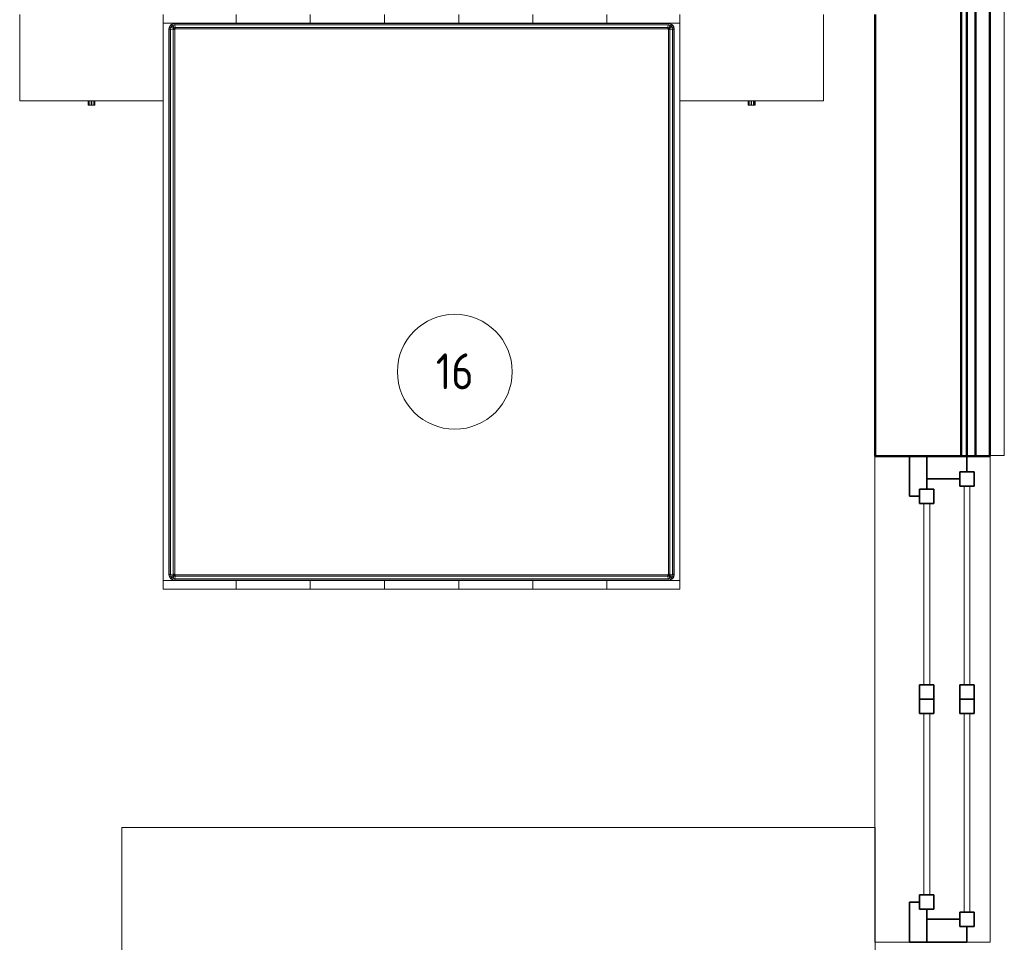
# Model space of a CAD drawing. Header units: millimetres. Extents: x -121 to 21670, y 1231 to 39176.
# Tile 44 of 44: x 17246 to 20676, y 30438 to 33650. Entities that reach past the tile are written whole.
import ezdxf

# ---------------------------------------------------------------- set-up
doc = ezdxf.new("R2010")
doc.units = ezdxf.units.MM
for name, color, linetype, lineweight in [('A-AREA-____-IDEN', 2, 'Continuous', 20), ('A-GENM-____-MCUT', 13, 'Continuous', 50), ('A-GENM-____-OTLN', 13, 'Continuous', 20), ('A-GLAZ-____-MCUT', 151, 'Continuous', 35), ('A-GLAZ-____-OTLN', 151, 'Continuous', 20), ('A-PART-____-MCUT', 2, 'Continuous', 50), ('A-PART-____-OTLN', 2, 'Continuous', 20), ('A-WALL-____-MCUT', 113, 'Continuous', 50), ('A-WALL-____-OTLN', 113, 'Continuous', 20), ('I-FURN-____-OTLN', 30, 'Continuous', 20)]:
    doc.layers.add(name, color=color, linetype=linetype, lineweight=lineweight)
doc.styles.add('GOST Common_1', font='GOST_Common.ttf', dxfattribs={"width": 0.9, "height": 125})

# ---------------------------------------------------------------- blocks, each defined once
blk = doc.blocks.new('Прямая форма - V line-610360-В_Этаж 02_Канализация')
at = {"layer": 'A-GLAZ-____-MCUT', "color": 53}
for p, q in [((105, -55), (55, -55)), ((55, -55), (55, -105)), ((105, -105), (105, -55)), ((846.6, -55), (796.6, -55)), ((796.6, -55), (796.6, -105)), ((846.6, -105), (846.6, -55)), ((896.6, -55), (846.6, -55)), ((846.6, -55), (846.6, -105)), ((896.6, -105), (896.6, -55)), ((1638.1, -55), (1588.1, -55)), ((1588.1, -55), (1588.1, -105)), ((1638.1, -105), (1638.1, -55)), ((55, -80), (0, -80)), ((0, -80), (0, -220)), ((55, -105), (55, -80)), ((1693.1, -80), (1638.1, -80)), ((1638.1, -80), (1638.1, -105)), ((1693.1, -220), (1693.1, -80)), ((55, -105), (105, -105)), ((80, -105), (55, -105)), ((80, -220), (80, -105)), ((796.6, -105), (846.6, -105)), ((846.6, -105), (896.6, -105)), ((1588.1, -105), (1638.1, -105)), ((1613.1, -105), (1613.1, -220)), ((1638.1, -105), (1613.1, -105)), ((165, -195), (115, -195)), ((115, -195), (115, -245)), ((165, -245), (165, -195)), ((846.6, -195), (796.6, -195)), ((796.6, -195), (796.6, -245)), ((896.6, -195), (846.6, -195)), ((846.6, -195), (846.6, -245)), ((846.6, -245), (846.6, -195)), ((896.6, -245), (896.6, -195)), ((1578.1, -195), (1528.1, -195)), ((1528.1, -195), (1528.1, -245)), ((1578.1, -245), (1578.1, -195)), ((0, -220), (80, -220)), ((115, -220), (0, -220)), ((0, -220), (0, -280)), ((115, -245), (115, -220)), ((1693.1, -220), (1578.1, -220)), ((1578.1, -220), (1578.1, -245)), ((1613.1, -220), (1693.1, -220)), ((1693.1, -280), (1693.1, -220)), ((115, -245), (165, -245)), ((140, -245), (115, -245)), ((140, -280), (140, -245)), ((796.6, -245), (846.6, -245)), ((846.6, -245), (896.6, -245)), ((1528.1, -245), (1578.1, -245)), ((1553.1, -245), (1553.1, -280)), ((1578.1, -245), (1553.1, -245)), ((0, -280), (140, -280)), ((1553.1, -280), (1693.1, -280))]:
    blk.add_line(p, q, dxfattribs=at)
at = {"layer": 'A-GLAZ-____-OTLN', "color": 253}
for p, q in [((796.6, -70), (105, -70)), ((105, -90), (796.6, -90)), ((1588.1, -70), (896.6, -70)), ((896.6, -90), (1588.1, -90)), ((796.6, -210), (165, -210)), ((165, -230), (796.6, -230)), ((1528.1, -210), (896.6, -210)), ((896.6, -230), (1528.1, -230))]:
    blk.add_line(p, q, dxfattribs=at)
blk = doc.blocks.new('Прямая форма - ფ2-610361-В_Этаж 02_Канализация')
blk.add_blockref('Прямая форма - V line-610360-В_Этаж 02_Канализация', (0, 0))
blk = doc.blocks.new('Прямая форма - V line-610911-В_Этаж 02_Канализация')
at = {"layer": 'I-FURN-____-OTLN', "color": 253}
for p, q in [((-645.4, -30), (-645.4, 0)), ((-645.4, -30), (-645.4, 0)), ((-388.3, -30), (-388.3, 0)), ((-388.3, -30), (-388.3, 0)), ((-129.6, -30), (-129.6, 0)), ((-129.6, -30), (-129.6, 0)), ((129.6, -30), (129.6, 0)), ((129.6, -30), (129.6, 0)), ((388.3, -30), (388.3, 0)), ((388.3, -30), (388.3, 0)), ((645.4, -30), (645.4, 0)), ((645.4, -30), (645.4, 0)), ((900, 0), (900, -300)), ((-1400, 0), (-1400, -300)), ((-900, 0), (-900, -300)), ((-645.4, -30), (-900, -30)), ((-900, -30), (-645.4, -30)), ((-874.1, -35.9), (-867.7, -31.5)), ((-873.7, -36.3), (-867.4, -32.2)), ((-867.7, -31.5), (-860, -30)), ((-867.4, -32.2), (-867.7, -31.5)), ((-867.4, -32.2), (-859.9, -30.7)), ((-865.4, -37), (-867.4, -32.2)), ((-859.9, -30.7), (-860, -30)), ((-859.9, -30.7), (859.9, -30.7)), ((-859.4, -35.9), (-859.9, -30.7)), ((-388.3, -30), (-645.4, -30)), ((-645.4, -30), (-388.3, -30)), ((-129.6, -30), (-388.3, -30)), ((-388.3, -30), (-129.6, -30)), ((129.6, -30), (-129.6, -30)), ((-129.6, -30), (129.6, -30)), ((388.3, -30), (129.6, -30)), ((129.6, -30), (388.3, -30)), ((645.4, -30), (388.3, -30)), ((388.3, -30), (645.4, -30)), ((900, -30), (645.4, -30)), ((645.4, -30), (900, -30)), ((859.4, -35.9), (859.9, -30.7)), ((859.9, -30.7), (860, -30)), ((859.9, -30.7), (867.4, -32.2)), ((860, -30), (867.7, -31.5)), ((865.4, -37), (867.4, -32.2)), ((867.4, -32.2), (867.7, -31.5)), ((867.4, -32.2), (873.7, -36.3)), ((867.7, -31.5), (874.1, -35.9)), ((1400, 0), (1400, -300)), ((-880, -50), (-878.5, -42.3)), ((-880, -1950), (-880, -50)), ((-879.3, -50.1), (-880, -50)), ((-879.3, -50.1), (-877.8, -42.6)), ((-879.3, -1949.9), (-879.3, -50.1)), ((-874.1, -50.6), (-879.3, -50.1)), ((-878.5, -42.3), (-874.1, -35.9)), ((-877.8, -42.6), (-878.5, -42.3)), ((-877.8, -42.6), (-873.7, -36.3)), ((-873, -44.6), (-877.8, -42.6)), ((-873.7, -36.3), (-874.1, -35.9)), ((-874.1, -50.6), (-873, -44.6)), ((-874.1, -1949.4), (-874.1, -50.6)), ((-865.2, -51.5), (-874.1, -50.6)), ((-869.9, -40.1), (-873.7, -36.3)), ((-873, -44.6), (-869.9, -40.1)), ((-864.5, -48.1), (-873, -44.6)), ((-869.9, -40.1), (-865.4, -37)), ((-863.5, -46.5), (-869.9, -40.1)), ((-865.4, -37), (-859.4, -35.9)), ((-861.9, -45.5), (-865.4, -37)), ((-865.2, -51.5), (-864.5, -48.1)), ((-865.2, -1948.5), (-865.2, -51.5)), ((-860, -52), (-865.2, -51.5)), ((-864.5, -48.1), (-863.5, -46.5)), ((-860, -50), (-864.5, -48.1)), ((-863.5, -46.5), (-861.9, -45.5)), ((-860, -50), (-863.5, -46.5)), ((-861.9, -45.5), (-858.5, -44.8)), ((-860, -50), (-861.9, -45.5)), ((-859.7, -50.3), (-860, -50)), ((-860, -52), (-859.7, -50.3)), ((-860, -1948), (-860, -52)), ((-859.7, -50.3), (-858, -50)), ((-859.4, -35.9), (859.4, -35.9)), ((-858.5, -44.8), (-859.4, -35.9)), ((-858.5, -44.8), (858.5, -44.8)), ((-858, -50), (-858.5, -44.8)), ((-858, -50), (858, -50)), ((858, -50), (858.5, -44.8)), ((858, -50), (859.7, -50.3)), ((858.5, -44.8), (859.4, -35.9)), ((858.5, -44.8), (861.9, -45.5)), ((859.4, -35.9), (865.4, -37)), ((859.7, -50.3), (860, -50)), ((859.7, -50.3), (860, -52)), ((860, -50), (861.9, -45.5)), ((860, -50), (863.5, -46.5)), ((860, -50), (864.5, -48.1)), ((860, -52), (865.2, -51.5)), ((860, -52), (860, -1948)), ((861.9, -45.5), (865.4, -37)), ((861.9, -45.5), (863.5, -46.5)), ((863.5, -46.5), (869.9, -40.1)), ((863.5, -46.5), (864.5, -48.1)), ((864.5, -48.1), (873, -44.6)), ((864.5, -48.1), (865.2, -51.5)), ((865.2, -51.5), (874.1, -50.6)), ((865.2, -51.5), (865.2, -1948.5)), ((865.4, -37), (869.9, -40.1)), ((869.9, -40.1), (873.7, -36.3)), ((869.9, -40.1), (873, -44.6)), ((873, -44.6), (877.8, -42.6)), ((873, -44.6), (874.1, -50.6)), ((873.7, -36.3), (874.1, -35.9)), ((873.7, -36.3), (877.8, -42.6)), ((874.1, -35.9), (878.5, -42.3)), ((874.1, -50.6), (879.3, -50.1)), ((874.1, -50.6), (874.1, -1949.4)), ((877.8, -42.6), (878.5, -42.3)), ((877.8, -42.6), (879.3, -50.1)), ((878.5, -42.3), (880, -50)), ((879.3, -50.1), (880, -50)), ((879.3, -50.1), (879.3, -1949.9)), ((880, -50), (880, -1950)), ((-1400, -300), (-900, -300)), ((-1162, -315), (-1162, -300)), ((-1160.4, -315), (-1160.4, -300)), ((-1156, -315), (-1156, -300)), ((-1150, -315), (-1150, -300)), ((-1144, -315), (-1144, -300)), ((-1139.6, -315), (-1139.6, -300)), ((-1138, -315), (-1138, -300)), ((-900, -1970), (-900, -300)), ((900, -300), (900, -1970)), ((900, -300), (1400, -300)), ((1138, -315), (1138, -300)), ((1139.6, -315), (1139.6, -300)), ((1144, -315), (1144, -300)), ((1150, -315), (1150, -300)), ((1156, -315), (1156, -300)), ((1160.4, -315), (1160.4, -300)), ((1162, -315), (1162, -300)), ((-1162, -315), (-1160.4, -315)), ((-1160.4, -315), (-1156, -315)), ((-1156, -315), (-1150, -315)), ((-1150, -315), (-1144, -315)), ((-1144, -315), (-1139.6, -315)), ((-1139.6, -315), (-1138, -315)), ((1138, -315), (1139.6, -315)), ((1139.6, -315), (1144, -315)), ((1144, -315), (1150, -315)), ((1150, -315), (1156, -315)), ((1156, -315), (1160.4, -315)), ((1160.4, -315), (1162, -315)), ((-879.3, -1949.9), (-880, -1950)), ((-878.5, -1957.7), (-880, -1950)), ((-874.1, -1949.4), (-879.3, -1949.9)), ((-877.8, -1957.4), (-879.3, -1949.9)), ((-865.2, -1948.5), (-874.1, -1949.4)), ((-873, -1955.4), (-874.1, -1949.4)), ((-864.5, -1951.9), (-873, -1955.4)), ((-863.5, -1953.5), (-869.9, -1959.9)), ((-861.9, -1954.5), (-865.4, -1963)), ((-860, -1948), (-865.2, -1948.5)), ((-864.5, -1951.9), (-865.2, -1948.5)), ((-860, -1950), (-864.5, -1951.9)), ((-863.5, -1953.5), (-864.5, -1951.9)), ((-860, -1950), (-863.5, -1953.5)), ((-861.9, -1954.5), (-863.5, -1953.5)), ((-860, -1950), (-861.9, -1954.5)), ((-858.5, -1955.2), (-861.9, -1954.5)), ((-859.7, -1949.7), (-860, -1948)), ((-859.7, -1949.7), (-860, -1950)), ((-858, -1950), (-859.7, -1949.7)), ((-858.5, -1955.2), (-859.4, -1964.1)), ((-858, -1950), (-858.5, -1955.2)), ((858.5, -1955.2), (-858.5, -1955.2)), ((858, -1950), (-858, -1950)), ((859.7, -1949.7), (858, -1950)), ((858, -1950), (858.5, -1955.2)), ((861.9, -1954.5), (858.5, -1955.2)), ((858.5, -1955.2), (859.4, -1964.1)), ((860, -1948), (859.7, -1949.7)), ((859.7, -1949.7), (860, -1950)), ((865.2, -1948.5), (860, -1948)), ((860, -1950), (864.5, -1951.9)), ((860, -1950), (863.5, -1953.5)), ((860, -1950), (861.9, -1954.5)), ((863.5, -1953.5), (861.9, -1954.5)), ((861.9, -1954.5), (865.4, -1963)), ((864.5, -1951.9), (863.5, -1953.5)), ((863.5, -1953.5), (869.9, -1959.9)), ((865.2, -1948.5), (864.5, -1951.9)), ((864.5, -1951.9), (873, -1955.4)), ((874.1, -1949.4), (865.2, -1948.5)), ((874.1, -1949.4), (873, -1955.4)), ((879.3, -1949.9), (874.1, -1949.4)), ((879.3, -1949.9), (877.8, -1957.4)), ((880, -1950), (878.5, -1957.7)), ((880, -1950), (879.3, -1949.9)), ((-645.4, -1970), (-900, -1970)), ((-900, -2000), (-900, -1970)), ((-900, -1970), (-645.4, -1970)), ((-900, -2000), (-900, -1970)), ((-877.8, -1957.4), (-878.5, -1957.7)), ((-874.1, -1964.1), (-878.5, -1957.7)), ((-873, -1955.4), (-877.8, -1957.4)), ((-873.7, -1963.7), (-877.8, -1957.4)), ((-873.7, -1963.7), (-874.1, -1964.1)), ((-867.7, -1968.5), (-874.1, -1964.1)), ((-869.9, -1959.9), (-873.7, -1963.7)), ((-867.4, -1967.8), (-873.7, -1963.7)), ((-869.9, -1959.9), (-873, -1955.4)), ((-865.4, -1963), (-869.9, -1959.9)), ((-867.4, -1967.8), (-867.7, -1968.5)), ((-860, -1970), (-867.7, -1968.5)), ((-865.4, -1963), (-867.4, -1967.8)), ((-859.9, -1969.3), (-867.4, -1967.8)), ((-859.4, -1964.1), (-865.4, -1963)), ((-859.9, -1969.3), (-860, -1970)), ((-859.4, -1964.1), (-859.9, -1969.3)), ((859.9, -1969.3), (-859.9, -1969.3)), ((859.4, -1964.1), (-859.4, -1964.1)), ((-645.4, -1970), (-388.3, -1970)), ((-645.4, -2000), (-645.4, -1970)), ((-645.4, -1970), (-388.3, -1970)), ((-645.4, -2000), (-645.4, -1970)), ((-388.3, -1970), (-129.6, -1970)), ((-388.3, -2000), (-388.3, -1970)), ((-388.3, -1970), (-129.6, -1970)), ((-388.3, -2000), (-388.3, -1970)), ((-129.6, -1970), (129.6, -1970)), ((-129.6, -2000), (-129.6, -1970)), ((-129.6, -1970), (129.6, -1970)), ((-129.6, -2000), (-129.6, -1970)), ((129.6, -1970), (388.3, -1970)), ((129.6, -2000), (129.6, -1970)), ((129.6, -1970), (388.3, -1970)), ((129.6, -2000), (129.6, -1970)), ((388.3, -1970), (645.4, -1970)), ((388.3, -2000), (388.3, -1970)), ((388.3, -1970), (645.4, -1970)), ((388.3, -2000), (388.3, -1970)), ((645.4, -1970), (900, -1970)), ((645.4, -2000), (645.4, -1970)), ((645.4, -1970), (900, -1970)), ((645.4, -2000), (645.4, -1970)), ((865.4, -1963), (859.4, -1964.1)), ((859.4, -1964.1), (859.9, -1969.3)), ((867.4, -1967.8), (859.9, -1969.3)), ((859.9, -1969.3), (860, -1970)), ((867.7, -1968.5), (860, -1970)), ((869.9, -1959.9), (865.4, -1963)), ((865.4, -1963), (867.4, -1967.8)), ((873.7, -1963.7), (867.4, -1967.8)), ((867.4, -1967.8), (867.7, -1968.5)), ((874.1, -1964.1), (867.7, -1968.5)), ((873, -1955.4), (869.9, -1959.9)), ((869.9, -1959.9), (873.7, -1963.7)), ((873, -1955.4), (877.8, -1957.4)), ((877.8, -1957.4), (873.7, -1963.7)), ((873.7, -1963.7), (874.1, -1964.1)), ((878.5, -1957.7), (874.1, -1964.1)), ((877.8, -1957.4), (878.5, -1957.7)), ((900, -2000), (900, -1970)), ((900, -2000), (900, -1970)), ((-645.4, -2000), (-900, -2000)), ((-900, -2000), (-645.4, -2000)), ((-388.3, -2000), (-645.4, -2000)), ((-645.4, -2000), (-388.3, -2000)), ((-129.6, -2000), (-388.3, -2000)), ((-388.3, -2000), (-129.6, -2000)), ((129.6, -2000), (-129.6, -2000)), ((-129.6, -2000), (129.6, -2000)), ((388.3, -2000), (129.6, -2000)), ((129.6, -2000), (388.3, -2000)), ((645.4, -2000), (388.3, -2000)), ((388.3, -2000), (645.4, -2000)), ((900, -2000), (645.4, -2000)), ((645.4, -2000), (900, -2000))]:
    blk.add_line(p, q, dxfattribs=at)
blk = doc.blocks.new('Прямая форма - FU - 059-610912-В_Этаж 02_Канализация')
blk.add_blockref('Прямая форма - V line-610911-В_Этаж 02_Канализация', (0, 0))
blk = doc.blocks.new('Прямая форма - Gypsum Plasterboard - Waterproof-611012-В_Этаж 02_Канализация')
at = {"layer": 'A-WALL-____-MCUT', "color": 9}
for p, q in [((7184.9, 50), (3493.1, 50)), ((3493.1, 50), (3493.1, 0)), ((3493.1, 0), (7184.9, 0))]:
    blk.add_line(p, q, dxfattribs=at)
blk = doc.blocks.new('Прямая форма - Insulation - Thermal Break-611013-В_Этаж 02_Канализация')
at = {"layer": 'A-WALL-____-MCUT', "color": 9}
for p, q in [((7184.9, 80), (3493.1, 80)), ((3493.1, 80), (3493.1, 50)), ((3493.1, 50), (7184.9, 50))]:
    blk.add_line(p, q, dxfattribs=at)
blk = doc.blocks.new('Прямая форма - Masonry Block - Structural-611014-В_Этаж 02_Канализация')
at = {"layer": 'A-WALL-____-MCUT', "color": 9}
for p, q in [((5030, 400), (3493.1, 400)), ((3493.1, 400), (3493.1, 100)), ((3493.1, 100), (5030, 100))]:
    blk.add_line(p, q, dxfattribs=at)
blk = doc.blocks.new('Прямая форма - Concrete - Structural-611015-В_Этаж 02_Канализация')
at = {"layer": 'A-WALL-____-MCUT', "color": 9}
for p, q in [((7184.9, 100), (3493.1, 100)), ((3493.1, 100), (3493.1, 80)), ((3493.1, 80), (7184.9, 80))]:
    blk.add_line(p, q, dxfattribs=at)
blk = doc.blocks.new('Прямая форма - SW - 004-611016-В_Этаж 02_Канализация')
for name in ['Прямая форма - Masonry Block - Structural-611014-В_Этаж 02_Канализация', 'Прямая форма - Concrete - Structural-611015-В_Этаж 02_Канализация', 'Прямая форма - Insulation - Thermal Break-611013-В_Этаж 02_Канализация', 'Прямая форма - Gypsum Plasterboard - Waterproof-611012-В_Этаж 02_Канализация']:
    blk.add_blockref(name, (0, 0))
blk = doc.blocks.new('Family - ფ2-611018-В_Этаж 02_Канализация')
at = {"layer": 'A-GENM-____-MCUT', "lineweight": 9}
for p, q in [((-846.6, 401), (-846.6, 280)), ((846.6, 401), (-846.6, 401)), ((846.6, 280), (846.6, 401)), ((-846.6, 280), (-846.6, -1)), ((846.6, -1), (846.6, 280)), ((-846.6, -1), (846.6, -1))]:
    blk.add_line(p, q, dxfattribs=at)
blk = doc.blocks.new('Family - Gypsum Plasterboard - Waterproof-611020-В_Этаж 02_Канализация')
at = {"layer": 'A-PART-____-MCUT', "color": 9}
for p, q in [((7184.9, 50), (3493.1, 50)), ((3493.1, 50), (3493.1, 0)), ((3493.1, 0), (7184.9, 0))]:
    blk.add_line(p, q, dxfattribs=at)
blk = doc.blocks.new('Family - Insulation - Thermal Break-611022-В_Этаж 02_Канализация')
at = {"layer": 'A-PART-____-MCUT', "color": 9}
for p, q in [((7184.9, 80), (3493.1, 80)), ((3493.1, 80), (3493.1, 50)), ((3493.1, 50), (7184.9, 50))]:
    blk.add_line(p, q, dxfattribs=at)
blk = doc.blocks.new('Family - Masonry Block - Structural-611024-В_Этаж 02_Канализация')
at = {"layer": 'A-PART-____-MCUT', "color": 9}
for p, q in [((5030, 400), (3493.1, 400)), ((3493.1, 400), (3493.1, 100)), ((3493.1, 100), (5030, 100))]:
    blk.add_line(p, q, dxfattribs=at)
blk = doc.blocks.new('Family - Concrete - Structural-611028-В_Этаж 02_Канализация')
at = {"layer": 'A-PART-____-MCUT', "color": 9}
for p, q in [((7184.9, 100), (3493.1, 100)), ((3493.1, 100), (3493.1, 80)), ((3493.1, 80), (7184.9, 80))]:
    blk.add_line(p, q, dxfattribs=at)
blk = doc.blocks.new('Family - OP - 005-611152-В_Этаж 02_Канализация')
at = {"layer": 'A-GENM-____-MCUT', "lineweight": 9}
for p, q in [((40303.2, 30837.6), (37678.2, 30837.6)), ((37678.2, 30837.6), (37678.2, 29637.6)), ((40303.2, 29637.6), (40303.2, 30837.6)), ((37678.2, 29637.6), (40303.2, 29637.6))]:
    blk.add_line(p, q, dxfattribs=at)
blk = doc.blocks.new('Прямая форма - V line-612828-В_Этаж 02_Канализация')
at = {"layer": 'A-GENM-____-MCUT', "lineweight": 9}
for p, q in [((40728.4, 35504.2), (40703.2, 35504.2)), ((40703.2, 35504.2), (40703.2, 32132.5)), ((40753.2, 35504.2), (40728.4, 35504.2)), ((40753.2, 32132.5), (40753.2, 35504.2)), ((40703.2, 32132.5), (40753.2, 32132.5))]:
    blk.add_line(p, q, dxfattribs=at)
blk = doc.blocks.new('Прямая форма - SLA - 004-612829-В_Этаж 02_Канализация')
blk.add_blockref('Прямая форма - V line-612828-В_Этаж 02_Канализация', (0, 0))
blk = doc.blocks.new('V line_ifc_RVT-1-В_Этаж 02_Канализация')
at = {"layer": 'A-GENM-____-OTLN', "color": 253, "lineweight": 20}
for name in ['Прямая форма - SLA - 004-612829-В_Этаж 02_Канализация', 'Family - OP - 005-611152-В_Этаж 02_Канализация']:
    blk.add_blockref(name, (0, 0), dxfattribs=at)
at = {"layer": 'A-GENM-____-OTLN', "color": 253, "lineweight": 20, "rotation": 90}
blk.add_blockref('Family - ფ2-611018-В_Этаж 02_Канализация', (40703.2, 31284.2), dxfattribs=at)
at = {"layer": 'A-GLAZ-____-OTLN', "color": 253, "lineweight": 20, "rotation": 270}
blk.add_blockref('Прямая форма - ფ2-610361-В_Этаж 02_Канализация', (40703.2, 32130.8), dxfattribs=at)
at = {"layer": 'A-PART-____-OTLN', "color": 253, "lineweight": 20, "rotation": 90}
for name in ['Family - Concrete - Structural-611028-В_Этаж 02_Канализация', 'Family - Insulation - Thermal Break-611022-В_Этаж 02_Канализация', 'Family - Gypsum Plasterboard - Waterproof-611020-В_Этаж 02_Канализация', 'Family - Masonry Block - Structural-611024-В_Этаж 02_Канализация']:
    blk.add_blockref(name, (40703.2, 28637.6), dxfattribs=at)
at = {"layer": 'A-WALL-____-OTLN', "color": 253, "lineweight": 20, "rotation": 90}
blk.add_blockref('Прямая форма - SW - 004-611016-В_Этаж 02_Канализация', (40703.2, 28637.6), dxfattribs=at)
at = {"layer": 'I-FURN-____-OTLN', "color": 253, "lineweight": 20}
blk.add_blockref('Прямая форма - FU - 059-610912-В_Этаж 02_Канализация', (38722.9, 33667.6), dxfattribs=at)
blk = doc.blocks.new('ADSK_M_Помещения - Номер-1471236-В_Этаж 02_Канализация')
at = {"layer": 'A-AREA-____-IDEN'}
blk.add_circle((0, 0), 4, dxfattribs=at)

msp = doc.modelspace()

# ---------------------------------------------------------------- block references
at = {"lineweight": 9}
msp.add_blockref('V line_ifc_RVT-1-В_Этаж 02_Канализация', (-20077.1477, 0), dxfattribs=at)
at = {"layer": 'A-AREA-____-IDEN', "xscale": 49.99999999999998, "yscale": 49.99999999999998, "zscale": 49.99999999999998}
msp.add_blockref('ADSK_M_Помещения - Номер-1471236-В_Этаж 02_Канализация', (18761.5814, 32424.2203), dxfattribs=at)

# ---------------------------------------------------------------- texts
at = {"layer": 'A-AREA-____-IDEN', "lineweight": 9, "insert": (18695.6528, 32488.0828), "char_height": 125, "width": 165.949312, "attachment_point": 1, "style": 'GOST Common_1'}
msp.add_mtext('16', dxfattribs=at)

doc.saveas('drawing.dxf')
